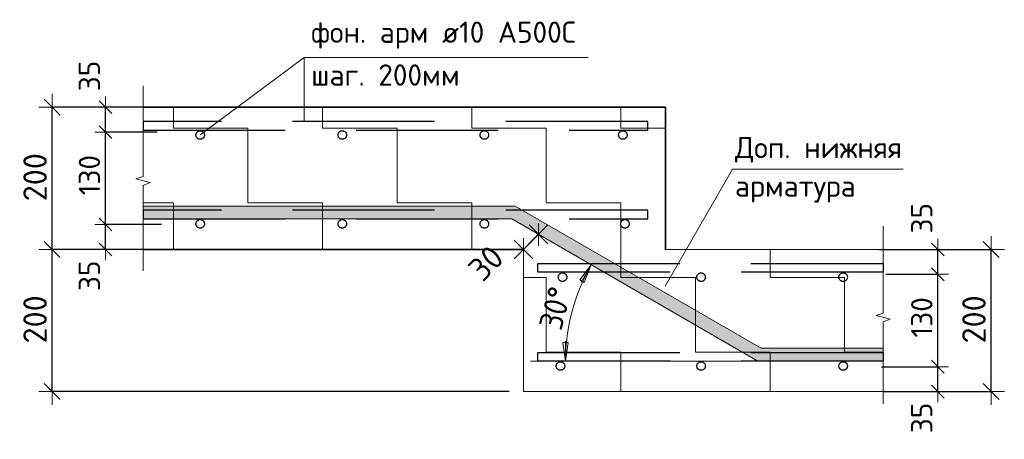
# Model space of a CAD drawing. Header units: metres. Extents: x -38 to 89, y -15 to 19.
# Tile 101 of 120: x 71.709 to 73.095, y 5.128 to 5.718. Entities that reach past the tile are written whole.
import ezdxf

# ---------------------------------------------------------------- set-up
doc = ezdxf.new("R2010")
doc.units = ezdxf.units.M
doc.header["$PDMODE"] = 65
doc.linetypes.add('______2', pattern=[0.27, 0.2, -0.07])
for name, color, linetype, lineweight in [('XR$5$Арм. стержнями нижней зоны', 180, 'Continuous', 35), ('XR$5$ВК__отв в полу 1-2 эт', 220, 'Continuous', 25), ('XR$5$Размерная линия (1)', 7, 'Continuous', 13), ('XR$5$Размерная линия_ общее', 7, 'Continuous', 13), ('XR$5$Текст_ общее_1', 7, 'Continuous', 13)]:
    doc.layers.add(name, color=color, linetype=linetype, lineweight=lineweight)
doc.styles.add('ISOCPEUR', font='txt')
doc.dimstyles.new('DIMSTYLE_15', dxfattribs={"dimtxt": 0.033, "dimasz": 0.0375, "dimexe": 0, "dimexo": 0, "dimgap": 0.0165, "dimtad": 2, "dimdec": 0, "dimlfac": 1000, "dimrnd": 1, "dimzin": 12, "dimdsep": 46, "dimtxsty": 'ISOCPEUR', "dimblk1": 'ALL_ML_STRICH', "dimblk2": 'ALL_ML_STRICH', "dimsah": 1, "dimcen": 0, "dimclrd": 7, "dimclre": 256, "dimclrt": 7, "dimadec": 0, "dimazin": 0, "dimtfac": 1, "dimtdec": 0, "dimtix": 1, "dimtmove": 2, "dimatfit": 3, "dimfxl": 0, "dimtzin": 0, "dimlwd": 0, "dimlwe": -3, "dimarcsym": 0})
doc.dimstyles.new('DIMSTYLE_23', dxfattribs={"dimtxt": 0.03, "dimasz": 0.03, "dimexe": 0, "dimexo": 0, "dimgap": 0.015, "dimtad": 2, "dimdec": 0, "dimlfac": 1000, "dimrnd": 1, "dimzin": 12, "dimdsep": 46, "dimtxsty": 'ISOCPEUR', "dimblk1": 'ALL_ML_STRICH', "dimblk2": 'ALL_ML_STRICH', "dimsah": 1, "dimcen": 0, "dimclrd": 7, "dimclre": 256, "dimclrt": 7, "dimadec": 0, "dimazin": 0, "dimtfac": 1, "dimtdec": 0, "dimtix": 1, "dimtmove": 2, "dimatfit": 3, "dimfxl": 0, "dimtvp": 1.2, "dimtzin": 0, "dimlwd": 0, "dimlwe": -3, "dimarcsym": 0})
doc.dimstyles.new('DIMSTYLE_25', dxfattribs={"dimtxt": 0.033, "dimasz": 0.0375, "dimexe": 0, "dimexo": 0, "dimgap": 0.0165, "dimtad": 2, "dimdec": 0, "dimlfac": 1000, "dimrnd": 1, "dimzin": 12, "dimdsep": 46, "dimtxsty": 'ISOCPEUR', "dimblk1": 'ALL_ML_STRICH', "dimblk2": 'ALL_ML_STRICH', "dimsah": 1, "dimcen": 0, "dimclrd": 7, "dimclre": 256, "dimclrt": 7, "dimadec": 0, "dimazin": 0, "dimtfac": 1, "dimtdec": 0, "dimtix": 1, "dimtmove": 2, "dimatfit": 3, "dimfxl": 0, "dimtvp": 1.2, "dimtzin": 0, "dimlwd": 0, "dimlwe": -3, "dimarcsym": 0})
doc.dimstyles.new('DIMSTYLE_26', dxfattribs={"dimtxt": 0.03, "dimasz": 0.03, "dimexe": 0, "dimexo": 0, "dimgap": 0.015, "dimtad": 2, "dimdec": 0, "dimlfac": 1000, "dimrnd": 1, "dimzin": 12, "dimdsep": 46, "dimtxsty": 'ISOCPEUR', "dimblk1": 'ALL_ML_STRICH', "dimblk2": 'ALL_ML_STRICH', "dimsah": 1, "dimcen": 0, "dimclrd": 7, "dimclre": 256, "dimclrt": 7, "dimadec": 0, "dimazin": 0, "dimtfac": 1, "dimtdec": 0, "dimtix": 1, "dimtmove": 2, "dimatfit": 3, "dimfxl": 0, "dimtzin": 0, "dimlwd": 0, "dimlwe": -3, "dimarcsym": 0})

# ---------------------------------------------------------------- blocks, each defined once
blk = doc.blocks.new('ЭЛЕМЕНТ_УЗОРА_14')
at = {"color": 7, "linetype": 'Continuous', "lineweight": 13, "transparency": 33554687}
blk.add_line((71.8824, 5.3647), (71.8824, 5.3647), dxfattribs=at)
blk.add_lwpolyline([(71.8824, 5.6247), (71.8824, 5.4975), (71.8724, 5.4939), (71.8924, 5.489), (71.8824, 5.4848), (71.8824, 5.3647)], dxfattribs=at)
blk = doc.blocks.new('ЭЛЕМЕНТ_УЗОРА_15')
at = {"color": 7, "linetype": 'Continuous', "lineweight": 13, "transparency": 33554687}
blk.add_line((72.9243, 5.1773), (72.9243, 5.1773), dxfattribs=at)
blk.add_lwpolyline([(72.9243, 5.4273), (72.9243, 5.3051), (72.9143, 5.3016), (72.9343, 5.2968), (72.9243, 5.2928), (72.9243, 5.1773)], dxfattribs=at)
blk = doc.blocks.new('ALL_ML_STRICH')
at = {"color": 0, "linetype": 'ByBlock', "lineweight": -2}
for p, q in [((0, -0.5), (0, 0.5)), ((-1, 0), (0.5, 0)), ((-0.3, -0.3), (0.3, 0.3))]:
    blk.add_line(p, q, dxfattribs=at)
blk = doc.blocks.new('*D805')
at = {"layer": 'DEFPOINTS', "color": 7, "linetype": 'Continuous', "lineweight": 13, "transparency": 33554687}
for p in [(72.9046, 5.3947), (72.9046, 5.1947), (73.0762, 5.1947)]:
    blk.add_point(p, dxfattribs=at)
at = {"layer": 'XR$5$Размерная линия_ общее', "color": 253, "linetype": 'Continuous', "lineweight": -2, "true_color": 0xa0a0a0, "transparency": 33554687}
for p, q in [((72.9246, 5.3947), (73.0762, 5.3947)), ((72.9246, 5.1947), (73.0762, 5.1947))]:
    blk.add_line(p, q, dxfattribs=at)
at = {"layer": 'XR$5$Размерная линия_ общее', "color": 7, "linetype": 'Continuous', "lineweight": -2, "transparency": 33554687}
blk.add_line((73.0762, 5.1947), (73.0762, 5.3947), dxfattribs=at)
at = {"layer": 'XR$5$Размерная линия_ общее', "color": 7, "linetype": 'Continuous', "lineweight": 13, "transparency": 33554687, "xscale": 0.0375, "yscale": 0.0375, "zscale": 0.0375}
for p, rotation in [((73.0762, 5.3947), 90), ((73.0762, 5.1947), 270)]:
    blk.add_blockref('ALL_ML_STRICH', p, dxfattribs=dict(at, rotation=rotation))
at = {"layer": 'XR$5$Размерная линия_ общее', "color": 7, "linetype": 'Continuous', "lineweight": 13, "transparency": 33554687, "insert": (73.0522, 5.2963), "char_height": 0.033, "width": 0.099, "attachment_point": 5, "rotation": 90, "style": 'ISOCPEUR'}
blk.add_mtext('\\A1;{200}', dxfattribs=at)
blk = doc.blocks.new('*D806')
at = {"layer": 'DEFPOINTS', "color": 7, "linetype": 'Continuous', "lineweight": 13, "transparency": 33554687}
for p in [(72.902, 5.2297), (72.9213, 5.1947), (73.0012, 5.1947)]:
    blk.add_point(p, dxfattribs=at)
at = {"layer": 'XR$5$Размерная линия (1)', "color": 9, "linetype": 'Continuous', "lineweight": -2, "true_color": 0xc7c7c7, "transparency": 33554687}
for p, q in [((72.922, 5.2297), (73.0012, 5.2297)), ((72.9413, 5.1947), (73.0012, 5.1947))]:
    blk.add_line(p, q, dxfattribs=at)
at = {"layer": 'XR$5$Размерная линия (1)', "color": 7, "linetype": 'Continuous', "lineweight": -2, "transparency": 33554687}
blk.add_line((73.0012, 5.1947), (73.0012, 5.2297), dxfattribs=at)
at = {"layer": 'XR$5$Размерная линия (1)', "color": 7, "linetype": 'Continuous', "lineweight": 13, "transparency": 33554687, "xscale": 0.03, "yscale": 0.03, "zscale": 0.03}
for p, rotation in [((73.0012, 5.2297), 90), ((73.0012, 5.1947), 270)]:
    blk.add_blockref('ALL_ML_STRICH', p, dxfattribs=dict(at, rotation=rotation))
at = {"layer": 'XR$5$Размерная линия (1)', "color": 7, "linetype": 'Continuous', "lineweight": 13, "transparency": 33554687, "insert": (72.9786, 5.1576), "char_height": 0.03, "width": 0.06, "attachment_point": 5, "rotation": 90, "style": 'ISOCPEUR'}
blk.add_mtext('\\A1;{35}', dxfattribs=at)
blk = doc.blocks.new('*D807')
at = {"layer": 'DEFPOINTS', "color": 7, "linetype": 'Continuous', "lineweight": 13, "transparency": 33554687}
for p in [(72.908, 5.3597), (72.902, 5.2297), (73.0012, 5.2297)]:
    blk.add_point(p, dxfattribs=at)
at = {"layer": 'XR$5$Размерная линия (1)', "color": 9, "linetype": 'Continuous', "lineweight": -2, "true_color": 0xc7c7c7, "transparency": 33554687}
for p, q in [((72.928, 5.3597), (73.0012, 5.3597)), ((72.922, 5.2297), (73.0012, 5.2297))]:
    blk.add_line(p, q, dxfattribs=at)
at = {"layer": 'XR$5$Размерная линия (1)', "color": 7, "linetype": 'Continuous', "lineweight": -2, "transparency": 33554687}
blk.add_line((73.0012, 5.2297), (73.0012, 5.3597), dxfattribs=at)
at = {"layer": 'XR$5$Размерная линия (1)', "color": 7, "linetype": 'Continuous', "lineweight": 13, "transparency": 33554687, "xscale": 0.03, "yscale": 0.03, "zscale": 0.03}
for p, rotation in [((73.0012, 5.3597), 90), ((73.0012, 5.2297), 270)]:
    blk.add_blockref('ALL_ML_STRICH', p, dxfattribs=dict(at, rotation=rotation))
at = {"layer": 'XR$5$Размерная линия (1)', "color": 7, "linetype": 'Continuous', "lineweight": 13, "transparency": 33554687, "insert": (72.9787, 5.2992), "char_height": 0.03, "width": 0.09, "attachment_point": 5, "rotation": 90, "style": 'ISOCPEUR'}
blk.add_mtext('\\A1;{130}', dxfattribs=at)
blk = doc.blocks.new('*D808')
at = {"layer": 'DEFPOINTS', "color": 7, "linetype": 'Continuous', "lineweight": 13, "transparency": 33554687}
for p in [(72.8976, 5.3947), (72.908, 5.3597), (73.0012, 5.3597)]:
    blk.add_point(p, dxfattribs=at)
at = {"layer": 'XR$5$Размерная линия (1)', "color": 9, "linetype": 'Continuous', "lineweight": -2, "true_color": 0xc7c7c7, "transparency": 33554687}
for p, q in [((72.9176, 5.3947), (73.0012, 5.3947)), ((72.928, 5.3597), (73.0012, 5.3597))]:
    blk.add_line(p, q, dxfattribs=at)
at = {"layer": 'XR$5$Размерная линия (1)', "color": 7, "linetype": 'Continuous', "lineweight": -2, "transparency": 33554687}
blk.add_line((73.0012, 5.3597), (73.0012, 5.3947), dxfattribs=at)
at = {"layer": 'XR$5$Размерная линия (1)', "color": 7, "linetype": 'Continuous', "lineweight": 13, "transparency": 33554687, "xscale": 0.03, "yscale": 0.03, "zscale": 0.03}
for p, rotation in [((73.0012, 5.3947), 90), ((73.0012, 5.3597), 270)]:
    blk.add_blockref('ALL_ML_STRICH', p, dxfattribs=dict(at, rotation=rotation))
at = {"layer": 'XR$5$Размерная линия (1)', "color": 7, "linetype": 'Continuous', "lineweight": 13, "transparency": 33554687, "insert": (72.9787, 5.4386), "char_height": 0.03, "width": 0.06, "attachment_point": 5, "rotation": 90, "style": 'ISOCPEUR'}
blk.add_mtext('\\A1;{35}', dxfattribs=at)
blk = doc.blocks.new('*D809')
at = {"layer": 'DEFPOINTS', "color": 7, "linetype": 'Continuous', "lineweight": 13, "transparency": 33554687}
for p in [(71.9285, 5.4297), (71.8294, 5.3947), (71.9092, 5.3947)]:
    blk.add_point(p, dxfattribs=at)
at = {"layer": 'XR$5$Размерная линия (1)', "color": 9, "linetype": 'Continuous', "lineweight": -2, "true_color": 0xc7c7c7, "transparency": 33554687}
for p, q in [((71.9085, 5.4297), (71.8294, 5.4297)), ((71.8892, 5.3947), (71.8294, 5.3947))]:
    blk.add_line(p, q, dxfattribs=at)
at = {"layer": 'XR$5$Размерная линия (1)', "color": 7, "linetype": 'Continuous', "lineweight": -2, "transparency": 33554687}
blk.add_line((71.8294, 5.3947), (71.8294, 5.4297), dxfattribs=at)
at = {"layer": 'XR$5$Размерная линия (1)', "color": 7, "linetype": 'Continuous', "lineweight": 13, "transparency": 33554687, "xscale": 0.03, "yscale": 0.03, "zscale": 0.03}
for p, rotation in [((71.8294, 5.4297), 90), ((71.8294, 5.3947), 270)]:
    blk.add_blockref('ALL_ML_STRICH', p, dxfattribs=dict(at, rotation=rotation))
at = {"layer": 'XR$5$Размерная линия (1)', "color": 7, "linetype": 'Continuous', "lineweight": 13, "transparency": 33554687, "insert": (71.8068, 5.3576), "char_height": 0.03, "width": 0.06, "attachment_point": 5, "rotation": 90, "style": 'ISOCPEUR'}
blk.add_mtext('\\A1;{35}', dxfattribs=at)
blk = doc.blocks.new('*D810')
at = {"layer": 'DEFPOINTS', "color": 7, "linetype": 'Continuous', "lineweight": 13, "transparency": 33554687}
for p in [(71.9225, 5.5597), (71.8294, 5.4297), (71.9285, 5.4297)]:
    blk.add_point(p, dxfattribs=at)
at = {"layer": 'XR$5$Размерная линия (1)', "color": 9, "linetype": 'Continuous', "lineweight": -2, "true_color": 0xc7c7c7, "transparency": 33554687}
for p, q in [((71.9025, 5.5597), (71.8294, 5.5597)), ((71.9085, 5.4297), (71.8294, 5.4297))]:
    blk.add_line(p, q, dxfattribs=at)
at = {"layer": 'XR$5$Размерная линия (1)', "color": 7, "linetype": 'Continuous', "lineweight": -2, "transparency": 33554687}
blk.add_line((71.8294, 5.4297), (71.8294, 5.5597), dxfattribs=at)
at = {"layer": 'XR$5$Размерная линия (1)', "color": 7, "linetype": 'Continuous', "lineweight": 13, "transparency": 33554687, "xscale": 0.03, "yscale": 0.03, "zscale": 0.03}
for p, rotation in [((71.8294, 5.5597), 90), ((71.8294, 5.4297), 270)]:
    blk.add_blockref('ALL_ML_STRICH', p, dxfattribs=dict(at, rotation=rotation))
at = {"layer": 'XR$5$Размерная линия (1)', "color": 7, "linetype": 'Continuous', "lineweight": 13, "transparency": 33554687, "insert": (71.8069, 5.4992), "char_height": 0.03, "width": 0.09, "attachment_point": 5, "rotation": 90, "style": 'ISOCPEUR'}
blk.add_mtext('\\A1;{130}', dxfattribs=at)
blk = doc.blocks.new('*D811')
at = {"layer": 'DEFPOINTS', "color": 7, "linetype": 'Continuous', "lineweight": 13, "transparency": 33554687}
for p in [(71.9329, 5.5947), (71.8294, 5.5597), (71.9225, 5.5597)]:
    blk.add_point(p, dxfattribs=at)
at = {"layer": 'XR$5$Размерная линия (1)', "color": 9, "linetype": 'Continuous', "lineweight": -2, "true_color": 0xc7c7c7, "transparency": 33554687}
for p, q in [((71.9129, 5.5947), (71.8294, 5.5947)), ((71.9025, 5.5597), (71.8294, 5.5597))]:
    blk.add_line(p, q, dxfattribs=at)
at = {"layer": 'XR$5$Размерная линия (1)', "color": 7, "linetype": 'Continuous', "lineweight": -2, "transparency": 33554687}
blk.add_line((71.8294, 5.5597), (71.8294, 5.5947), dxfattribs=at)
at = {"layer": 'XR$5$Размерная линия (1)', "color": 7, "linetype": 'Continuous', "lineweight": 13, "transparency": 33554687, "xscale": 0.03, "yscale": 0.03, "zscale": 0.03}
for p, rotation in [((71.8294, 5.5947), 90), ((71.8294, 5.5597), 270)]:
    blk.add_blockref('ALL_ML_STRICH', p, dxfattribs=dict(at, rotation=rotation))
at = {"layer": 'XR$5$Размерная линия (1)', "color": 7, "linetype": 'Continuous', "lineweight": 13, "transparency": 33554687, "insert": (71.8069, 5.6386), "char_height": 0.03, "width": 0.06, "attachment_point": 5, "rotation": 90, "style": 'ISOCPEUR'}
blk.add_mtext('\\A1;{35}', dxfattribs=at)
blk = doc.blocks.new('*D812')
at = {"layer": 'DEFPOINTS', "color": 7, "linetype": 'Continuous', "lineweight": 13, "transparency": 33554687}
for p in [(71.9259, 5.3947), (71.7544, 5.1947), (72.4179, 5.1947)]:
    blk.add_point(p, dxfattribs=at)
at = {"layer": 'XR$5$Размерная линия_ общее', "color": 253, "linetype": 'Continuous', "lineweight": -2, "true_color": 0xa0a0a0, "transparency": 33554687}
for p, q in [((71.9059, 5.3947), (71.7544, 5.3947)), ((72.3979, 5.1947), (71.7544, 5.1947))]:
    blk.add_line(p, q, dxfattribs=at)
at = {"layer": 'XR$5$Размерная линия_ общее', "color": 7, "linetype": 'Continuous', "lineweight": -2, "transparency": 33554687}
blk.add_line((71.7544, 5.1947), (71.7544, 5.3947), dxfattribs=at)
at = {"layer": 'XR$5$Размерная линия_ общее', "color": 7, "linetype": 'Continuous', "lineweight": 13, "transparency": 33554687, "xscale": 0.0375, "yscale": 0.0375, "zscale": 0.0375}
for p, rotation in [((71.7544, 5.3947), 90), ((71.7544, 5.1947), 270)]:
    blk.add_blockref('ALL_ML_STRICH', p, dxfattribs=dict(at, rotation=rotation))
at = {"layer": 'XR$5$Размерная линия_ общее', "color": 7, "linetype": 'Continuous', "lineweight": 13, "transparency": 33554687, "insert": (71.7304, 5.2963), "char_height": 0.033, "width": 0.099, "attachment_point": 5, "rotation": 90, "style": 'ISOCPEUR'}
blk.add_mtext('\\A1;{200}', dxfattribs=at)
blk = doc.blocks.new('*D813')
at = {"layer": 'DEFPOINTS', "color": 7, "linetype": 'Continuous', "lineweight": 13, "transparency": 33554687}
for p in [(71.9259, 5.5947), (71.7544, 5.3947), (71.9259, 5.3947)]:
    blk.add_point(p, dxfattribs=at)
at = {"layer": 'XR$5$Размерная линия_ общее', "color": 253, "linetype": 'Continuous', "lineweight": -2, "true_color": 0xa0a0a0, "transparency": 33554687}
for p, q in [((71.9059, 5.5947), (71.7544, 5.5947)), ((71.9059, 5.3947), (71.7544, 5.3947))]:
    blk.add_line(p, q, dxfattribs=at)
at = {"layer": 'XR$5$Размерная линия_ общее', "color": 7, "linetype": 'Continuous', "lineweight": -2, "transparency": 33554687}
blk.add_line((71.7544, 5.3947), (71.7544, 5.5947), dxfattribs=at)
at = {"layer": 'XR$5$Размерная линия_ общее', "color": 7, "linetype": 'Continuous', "lineweight": 13, "transparency": 33554687, "xscale": 0.0375, "yscale": 0.0375, "zscale": 0.0375}
for p, rotation in [((71.7544, 5.5947), 90), ((71.7544, 5.3947), 270)]:
    blk.add_blockref('ALL_ML_STRICH', p, dxfattribs=dict(at, rotation=rotation))
at = {"layer": 'XR$5$Размерная линия_ общее', "color": 7, "linetype": 'Continuous', "lineweight": 13, "transparency": 33554687, "insert": (71.7304, 5.4963), "char_height": 0.033, "width": 0.099, "attachment_point": 5, "rotation": 90, "style": 'ISOCPEUR'}
blk.add_mtext('\\A1;{200}', dxfattribs=at)
blk = doc.blocks.new('СЛОЖНЫЙ_ОБЪЕКТ_58')
at = {"linetype": 'Continuous', "lineweight": 13, "transparency": 33554687}
blk.add_hatch(color=7, dxfattribs=at).paths.add_polyline_path([(71.8824, 5.4377), (72.4014, 5.4377), (72.7478, 5.2377), (72.9243, 5.2377), (72.9243, 5.2557), (72.7526, 5.2557), (72.4062, 5.4557), (71.8824, 5.4557)])
at = {"color": 7, "linetype": 'Continuous', "lineweight": 13, "transparency": 33554687}
for p, q in [((72.4062, 5.4557), (71.8824, 5.4557)), ((71.8824, 5.4557), (71.8824, 5.4377)), ((72.7526, 5.2557), (72.4062, 5.4557)), ((72.4014, 5.4377), (71.8824, 5.4377)), ((72.7478, 5.2377), (72.4014, 5.4377)), ((72.9243, 5.2557), (72.7526, 5.2557)), ((72.9243, 5.2557), (72.9243, 5.2377)), ((72.9243, 5.2377), (72.7478, 5.2377))]:
    blk.add_line(p, q, dxfattribs=at)
blk = doc.blocks.new('*D829')
at = {"layer": 'DEFPOINTS', "color": 7, "linetype": 'Continuous', "lineweight": 13, "transparency": 33554687}
for p in [(72.4392, 5.4159), (72.4392, 5.4159), (72.4179, 5.3947)]:
    blk.add_point(p, dxfattribs=at)
at = {"layer": 'XR$5$Размерная линия_ общее', "color": 7, "linetype": 'Continuous', "lineweight": -2, "transparency": 33554687}
blk.add_line((72.4392, 5.4159), (72.4179, 5.3947), dxfattribs=at)
at = {"layer": 'XR$5$Размерная линия_ общее', "color": 253, "linetype": 'Continuous', "lineweight": -2, "true_color": 0xa0a0a0, "transparency": 33554687}
for p, q in [((72.4392, 5.4159), (72.4392, 5.4159)), ((72.4179, 5.3947), (72.4179, 5.3947))]:
    blk.add_line(p, q, dxfattribs=at)
at = {"layer": 'XR$5$Размерная линия_ общее', "color": 7, "linetype": 'Continuous', "lineweight": 13, "transparency": 33554687, "yscale": 0.0375, "zscale": 0.0375}
for p, xscale, rotation in [((72.4179, 5.3947), 0.0375, 224.9999999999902), ((72.4392, 5.4159), 0.03750000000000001, 44.99999999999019)]:
    blk.add_blockref('ALL_ML_STRICH', p, dxfattribs=dict(at, xscale=xscale, rotation=rotation))
at = {"layer": 'XR$5$Размерная линия_ общее', "color": 7, "linetype": 'Continuous', "lineweight": 13, "transparency": 33554687, "insert": (72.3651, 5.3754), "char_height": 0.033, "width": 0.066, "attachment_point": 5, "rotation": 45, "style": 'ISOCPEUR'}
blk.add_mtext('\\A1;{30}', dxfattribs=at)
blk = doc.blocks.new('COMPLEX_ANGLEDIM_1')
at = {"color": 7, "linetype": 'Continuous', "lineweight": 13, "transparency": 33554687}
for p, q in [((72.5135, 5.373), (72.4972, 5.3824)), ((72.4971, 5.3521), (72.5135, 5.373)), ((72.5135, 5.373), (72.4994, 5.3486)), ((72.5135, 5.373), (72.5036, 5.3484)), ((72.5135, 5.373), (72.5135, 5.373)), ((72.5135, 5.373), (72.5297, 5.3636)), ((72.5036, 5.3484), (72.4971, 5.3521)), ((72.481, 5.2639), (72.4735, 5.2639)), ((72.4735, 5.2639), (72.4772, 5.2377)), ((72.4772, 5.2377), (72.4772, 5.2658)), ((72.4772, 5.2377), (72.481, 5.2639)), ((72.4772, 5.2377), (72.4585, 5.2377)), ((72.4772, 5.2377), (72.4772, 5.2377)), ((72.4772, 5.2377), (72.496, 5.2377))]:
    blk.add_line(p, q, dxfattribs=at)
blk.add_arc((72.7478, 5.2377), 0.2706, 150, 180, dxfattribs=at)
at = {"color": 7, "linetype": 'Continuous', "lineweight": 13, "transparency": 33554687, "insert": (72.4711, 5.2794), "char_height": 0.033, "width": 0.080962, "attachment_point": 7, "rotation": 75, "style": 'ISOCPEUR'}
blk.add_mtext('\\W0.91;30%%d', dxfattribs=at)

msp = doc.modelspace()

# ---------------------------------------------------------------- hatches: boundary and pattern name
at = {"linetype": 'Continuous', "lineweight": 13, "transparency": 33554687}
h = msp.add_hatch(dxfattribs=at)
h.set_pattern_fill('____', scale=0.105, style=0, pattern_type=2)
h.set_pattern_definition([(0, (0.21, 0.21), (0.105, 0.105), [0.105, -0.105]), (90, (0.21, 0.21), (-0.105, 0.105), [0.105, -0.105])])
h.paths.add_polyline_path([(72.4179, 5.1947), (72.9243, 5.1947), (72.9243, 5.3947), (72.6179, 5.3947), (72.6179, 5.5947), (71.8824, 5.5947), (71.8824, 5.3947), (72.4179, 5.3947)], flags=0)

# ---------------------------------------------------------------- linework, layer by layer
at = {"color": 7, "linetype": 'Continuous', "lineweight": 13, "transparency": 33554687}
for p, q in [((71.9629, 5.5557), (72.1091, 5.6647)), ((72.4179, 5.3947), (72.4392, 5.4159)), ((72.7478, 5.2377), (72.4278, 5.2377))]:
    msp.add_line(p, q, dxfattribs=at)
at = {"color": 7, "linetype": 'Continuous', "lineweight": 35, "transparency": 33554687}
msp.add_line((72.4179, 5.3947), (71.8824, 5.3947), dxfattribs=at)
at = {"color": 7, "linetype": 'Continuous', "lineweight": 13, "transparency": 33554687}
for points in [[(72.1091, 5.5747), (72.1091, 5.6647), (72.5091, 5.6647)], [(72.6174, 5.343), (72.7124, 5.5075), (72.9524, 5.5075)]]:
    msp.add_lwpolyline(points, dxfattribs=at)
at = {"color": 7, "linetype": 'Continuous', "lineweight": 35, "transparency": 33554687}
msp.add_lwpolyline([(71.8824, 5.5947), (72.6179, 5.5947), (72.6179, 5.3947)], dxfattribs=at)
at = {"color": 7, "linetype": '______2', "lineweight": -3, "transparency": 33554687}
for points in [[(71.8824, 5.5627), (72.5929, 5.5627), (72.5929, 5.5747), (71.8824, 5.5747), (71.8824, 5.5627)], [(72.9243, 5.3627), (72.438, 5.3627), (72.438, 5.3747), (72.9243, 5.3747), (72.9243, 5.3627)]]:
    msp.add_lwpolyline(points, close=True, dxfattribs=at)
for centre in [(71.9629, 5.5557), (72.1629, 5.5557), (72.3629, 5.5557), (72.5579, 5.5557), (72.473, 5.3557), (72.668, 5.3557), (72.868, 5.3557)]:
    msp.add_circle(centre, 0.006, dxfattribs=at)
at = {"layer": 'XR$5$Арм. стержнями нижней зоны', "color": 7, "linetype": '______2', "lineweight": -3, "transparency": 33554687}
for points in [[(71.8824, 5.4377), (72.5929, 5.4377), (72.5929, 5.4497), (71.8824, 5.4497), (71.8824, 5.4377)], [(72.9243, 5.2377), (72.438, 5.2377), (72.438, 5.2497), (72.9243, 5.2497), (72.9243, 5.2377)]]:
    msp.add_lwpolyline(points, close=True, dxfattribs=at)
for centre in [(71.9629, 5.4307), (72.1629, 5.4307), (72.3629, 5.4307), (72.5609, 5.4307), (72.47, 5.2307), (72.668, 5.2307), (72.868, 5.2307)]:
    msp.add_circle(centre, 0.006, dxfattribs=at)
at = {"layer": 'XR$5$ВК__отв в полу 1-2 эт', "color": 7, "linetype": 'Continuous', "lineweight": 13, "transparency": 33554687}
msp.add_line((72.9243, 5.3947), (72.6179, 5.3947), dxfattribs=at)
msp.add_lwpolyline([(72.4179, 5.3947), (72.4179, 5.1947), (72.9243, 5.1947)], dxfattribs=at)

# ---------------------------------------------------------------- block references
at = {"color": 7, "linetype": 'Continuous', "lineweight": 13, "transparency": 33554687}
for name in ['ЭЛЕМЕНТ_УЗОРА_14', 'СЛОЖНЫЙ_ОБЪЕКТ_58', 'ЭЛЕМЕНТ_УЗОРА_15', 'COMPLEX_ANGLEDIM_1']:
    msp.add_blockref(name, (0, 0), dxfattribs=at)

# ---------------------------------------------------------------- texts
at = {"layer": 'XR$5$Текст_ общее_1', "color": 7, "linetype": 'Continuous', "lineweight": 13, "transparency": 33554687, "char_height": 0.03, "attachment_point": 1}
for s, insert, width, line_spacing_factor in [('\\A1;{\\fISOCPEUR|i0|b0;\\H0.030000;\\W1.000000;\\C7;фон. арм ø10 А500С}\\P{\\fISOCPEUR|i0|b0;\\H0.030000;\\W1.000000;\\C7;шаг. 200мм}\\P', (72.1189, 5.7153), 0.385981, 1.204819), ('\\A1;{\\fISOCPEUR|i0|b0;\\H0.030000;\\W1.000000;\\C7;Доп. нижняя}\\P{\\fISOCPEUR|i0|b0;\\H0.030000;\\W1.000000;\\C7;арматура}\\P', (72.7157, 5.5531), 0.238953, 1.084337)]:
    msp.add_mtext(s, dxfattribs=dict(at, insert=insert, width=width, line_spacing_factor=line_spacing_factor))

# ---------------------------------------------------------------- dimensions: what is measured, and where the dimension line sits
at = {"layer": 'XR$5$Размерная линия (1)', "color": 7, "linetype": 'Continuous', "lineweight": 13, "transparency": 33554687}
for base, p1, p2, dimstyle, picture, middle in [((71.8294, 5.5947), (71.9025, 5.5597), (71.9129, 5.5947), 'DIMSTYLE_23', '*D811', (71.8069, 5.6386)), ((71.8294, 5.5597), (71.9085, 5.4297), (71.9025, 5.5597), 'DIMSTYLE_26', '*D810', (71.8069, 5.4992)), ((73.0012, 5.3947), (72.928, 5.3597), (72.9176, 5.3947), 'DIMSTYLE_23', '*D808', (72.9787, 5.4386)), ((71.8294, 5.4297), (71.8892, 5.3947), (71.9085, 5.4297), 'DIMSTYLE_23', '*D809', (71.8068, 5.3576)), ((73.0012, 5.3597), (72.922, 5.2297), (72.928, 5.3597), 'DIMSTYLE_26', '*D807', (72.9787, 5.2992)), ((73.0012, 5.2297), (72.9413, 5.1947), (72.922, 5.2297), 'DIMSTYLE_23', '*D806', (72.9786, 5.1576))]:
    dim = msp.add_linear_dim(base=base, p1=p1, p2=p2, angle=90, dimstyle=dimstyle, override={"dimpost": '<>', "dimclrd": 7, "dimclre": 9, "dimclrt": 7, "dimlwd": 0, "dimlwe": 65533}, dxfattribs=at)
    dim.commit()
    dim.dimension.update_dxf_attribs({"geometry": picture, "text_midpoint": middle, "dimtype": 160})
at = {"layer": 'XR$5$Размерная линия_ общее', "color": 7, "linetype": 'Continuous', "lineweight": 13, "transparency": 33554687}
for base, p1, p2, angle, dimstyle, picture, middle in [((71.7544, 5.5947), (71.9059, 5.3947), (71.9059, 5.5947), 90, 'DIMSTYLE_15', '*D813', (71.7304, 5.4963)), ((72.4179, 5.3947), (72.4392, 5.4159), (72.4179, 5.3947), 225, 'DIMSTYLE_25', '*D829', (72.3651, 5.3754)), ((71.7544, 5.3947), (72.3979, 5.1947), (71.9059, 5.3947), 90, 'DIMSTYLE_15', '*D812', (71.7304, 5.2963)), ((73.0762, 5.3947), (72.9246, 5.1947), (72.9246, 5.3947), 90, 'DIMSTYLE_15', '*D805', (73.0522, 5.2963))]:
    dim = msp.add_linear_dim(base=base, p1=p1, p2=p2, angle=angle, dimstyle=dimstyle, override={"dimpost": '<>', "dimclrd": 7, "dimclre": 253, "dimclrt": 7, "dimlwd": 0, "dimlwe": 65533}, dxfattribs=at)
    dim.commit()
    dim.dimension.update_dxf_attribs({"geometry": picture, "text_midpoint": middle, "dimtype": 160})

doc.saveas('drawing.dxf')
